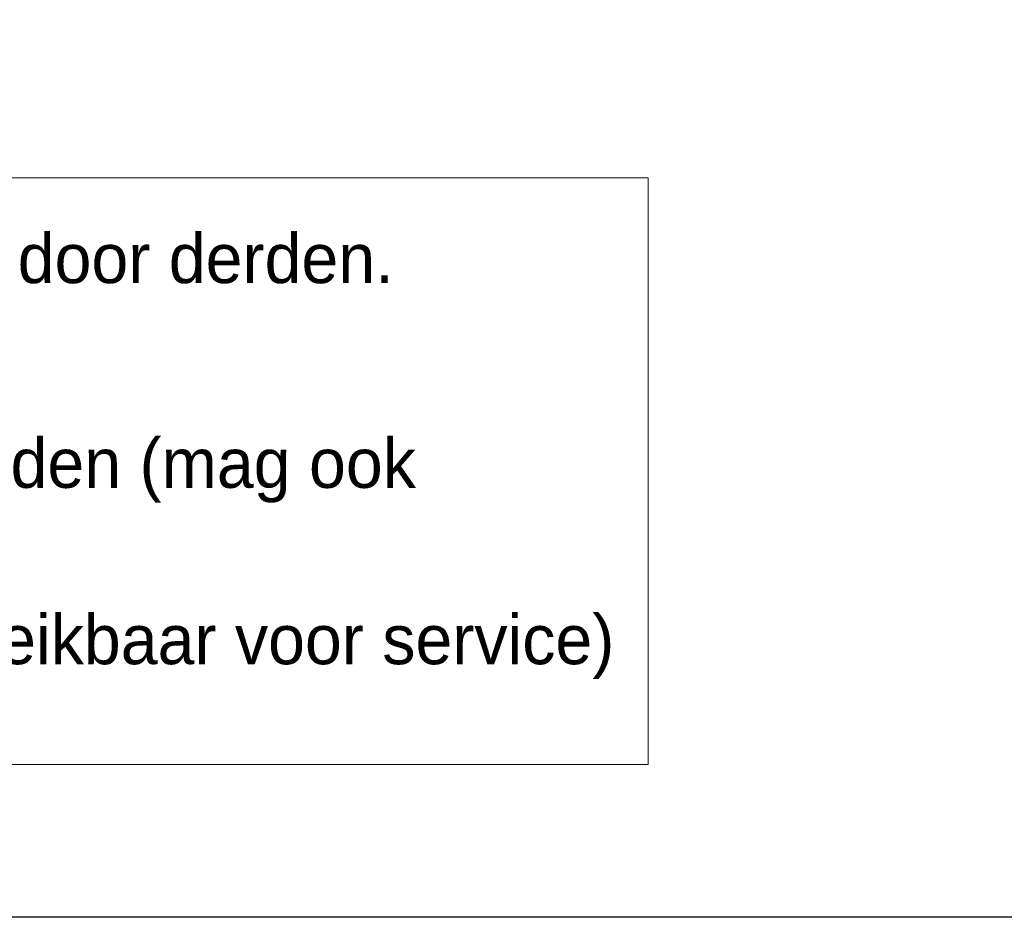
# Model space of a CAD drawing. Extents: x 50445 to 145605, y -10968 to 41989.
# Tile 7 of 256: x 54907 to 56396, y -1675 to -317. Entities that reach past the tile are written whole.
import ezdxf

# ---------------------------------------------------------------- set-up
doc = ezdxf.new("R2010")
doc.units = 0
doc.header["$LTSCALE"] = 414.30304
doc.header["$MEASUREMENT"] = 0
doc.layers.get('0').update_dxf_attribs({"linetype": 'CONTINUOUS'})
doc.layers.add('LIJN18', color=30, linetype='CONTINUOUS', lineweight=18)

msp = doc.modelspace()

# ---------------------------------------------------------------- linework, layer by layer
msp.add_lwpolyline([(50444.8, -1675.3), (50444.8, 8599.8), (65294.8, 8599.8), (65294.8, -1675.3)], close=True)
at = {"linetype": 'Continuous', "lineweight": 0}
msp.add_lwpolyline([(55857.2, -1444.1), (52965.9, -1444.1), (52965.9, -556.3), (55857.2, -556.3)], close=True, dxfattribs=at)

# ---------------------------------------------------------------- texts
at = {"layer": 'LIJN18', "linetype": 'Continuous', "lineweight": 0, "char_height": 75, "width": 2507.834, "attachment_point": 1}
for s, insert in [('Potentiaalvrij contact vanuit BMI door derden.', (53448.6, -640.6)), ('230V wandcontactdoos door derden (mag ook eventueel dubbel wcd zijn)', (53448.6, -950.4)), ('AM-U-EV stuurkast Stöbich (bereikbaar voor service)', (53448.6, -1217.3))]:
    msp.add_mtext(s, dxfattribs=dict(at, insert=insert))

doc.saveas('drawing.dxf')
